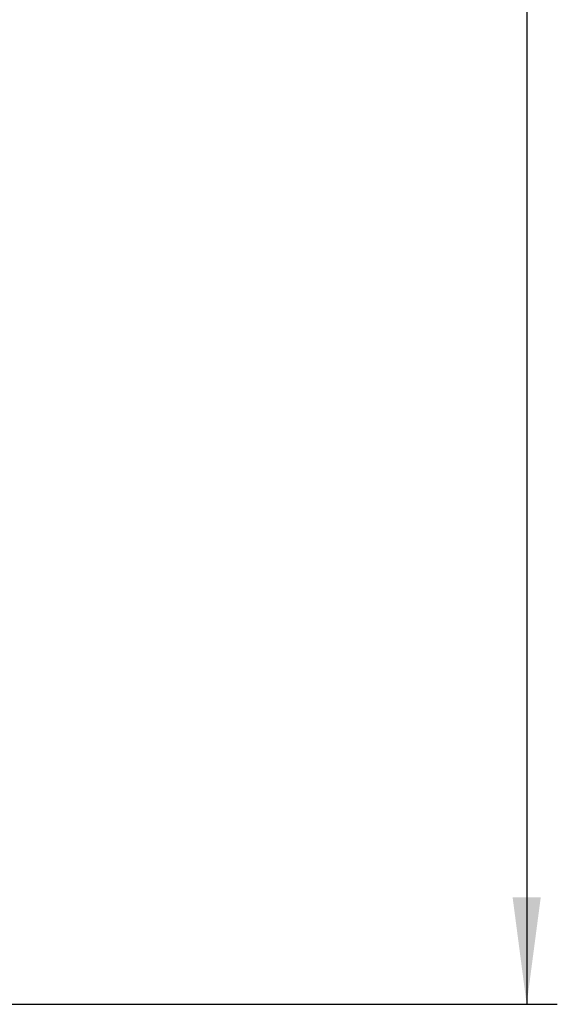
# Model space of a CAD drawing. Header units: millimetres. Extents: x 5 to 418, y 2 to 292.
# Tile 9 of 48: x 117 to 134, y 136 to 168. Entities that reach past the tile are written whole.
import ezdxf

# ---------------------------------------------------------------- set-up
doc = ezdxf.new("R2010")
doc.units = ezdxf.units.MM
doc.layers.add('SLD-0', color=7, linetype='Continuous')
doc.styles.add('SLDTEXTSTYLE0', font='TXT', dxfattribs={"width": 0.605})
doc.dimstyles.new('SLDDIMSTYLE1', dxfattribs={"dimtxt": 3.5, "dimasz": 3.5, "dimexe": 0, "dimexo": 0.0625, "dimgap": 0.875, "dimtad": 1, "dimlfac": 3, "dimrnd": 1e-09, "dimzin": 12, "dimdsep": 46, "dimtxsty": 'SLDTEXTSTYLE0', "dimsah": 1, "dimcen": 0.09, "dimadec": 0, "dimazin": 3, "dimtfac": 1, "dimtofl": 0, "dimtmove": 0, "dimatfit": 3, "dimfxl": 1, "dimfrac": 2, "dimtolj": 1, "dimtzin": 12, "dimarcsym": 0})

# ---------------------------------------------------------------- blocks, each defined once
blk = doc.blocks.new('_D_1')
at = {"layer": 'SLD-0', "color": 7}
for p, q in [((115.007, 248.883), (134.344, 248.883)), ((133.344, 248.883), (133.344, 135.549)), ((115.007, 135.549), (134.344, 135.549))]:
    blk.add_line(p, q, dxfattribs=at)
for centre, start, end in [((130.658, 190.855), 63.4349, 116.5651), ((130.658, 193.577), 243.4349, 296.5651)]:
    blk.add_arc(centre, 6.006, start, end, dxfattribs=at)
for points in [[(133.344, 248.883), (132.884, 245.383), (133.804, 245.383)], [(133.344, 135.549), (133.804, 139.049), (132.884, 139.049)]]:
    blk.add_solid(points, dxfattribs=at)
at = {"layer": 'SLD-0', "color": 7, "insert": (128.832, 188.205), "char_height": 3.5, "attachment_point": 1, "rotation": 90, "style": 'SLDTEXTSTYLE0'}
blk.add_mtext('340', dxfattribs=at)

msp = doc.modelspace()

# ---------------------------------------------------------------- dimensions: what is measured, and where the dimension line sits
at = {"layer": 'SLD-0', "color": 7}
dim = msp.add_linear_dim(base=(133.3442, 135.5492), p1=(115.0068, 248.8825), p2=(115.0068, 135.5492), angle=90, text='(<>)', dimstyle='SLDDIMSTYLE1', dxfattribs=at)
dim.commit()
dim.dimension.update_dxf_attribs({"geometry": '_D_1', "text_midpoint": (133.3442, 192.2159), "dimtype": 160})

doc.saveas('drawing.dxf')
